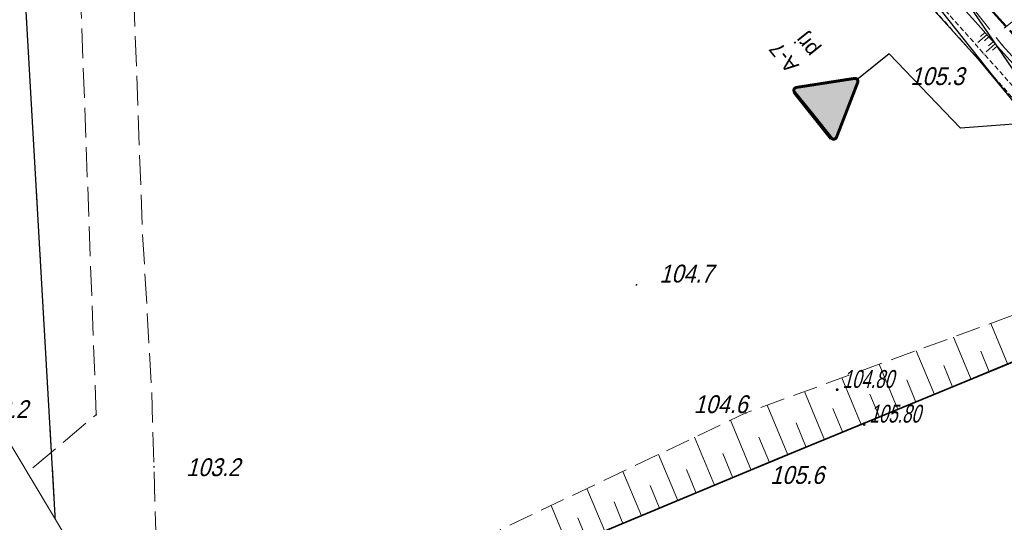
# Model space of a CAD drawing. Extents: x 6530721 to 6531385, y 5978377 to 5979143.
# Tile 36 of 146: x 6531007 to 6531057, y 5978636 to 5978661. Entities that reach past the tile are written whole.
import ezdxf

# ---------------------------------------------------------------- set-up
doc = ezdxf.new("R2010")
doc.units = 0
doc.set_wipeout_variables(frame=1)
for name, pattern in [('AB_rokocin 2014-08-13 AC2004$0$1.5_0.5', [2, 1.5, -0.5]), ('AB_rokocin 2014-08-13 AC2004$0$823-500', [1.75, 1.25, -0.5]), ('AB_rokocin 2014-08-13 AC2004$0$l217_500', [2, 1.5, -0.5]), ('AB_rokocin 2014-08-13 AC2004$0$l219_500', [0]), ('ACAD_ISO02W100', [15, 12, -3]), ('HIDDEN', [0.375, 0.25, -0.125])]:
    doc.linetypes.add(name, pattern=pattern)
for name, color, linetype, lineweight in [('A-T-OŚ-LR1-CUT', 7, 'Continuous', 15), ('AB-chodnik obrzeża', 30, 'Continuous', 40), ('AB-krawędzie', 7, 'ACAD_ISO02W100', 50), ('AB-pobocze', 191, 'Continuous', 20), ('AB-wymiarowa', 7, 'Continuous', 30), ('AB-wyp.zieleń', 71, 'Continuous', 18), ('AB-wyp.ścieżka', 31, 'Continuous', 15), ('AB_rokocin 2014-08-13 AC2004$0$!arkusz4', 7, 'Continuous', 18), ('AB_rokocin 2014-08-13 AC2004$0$217-Granica konturu klasyfikcyjnego', 7, 'Continuous', 18), ('AB_rokocin 2014-08-13 AC2004$0$219-Linia granicy', 7, 'Continuous', 18), ('AB_rokocin 2014-08-13 AC2004$0$820-Skarpa nieumocniona', 7, 'Continuous', 18), ('AB_rokocin 2014-08-13 AC2004$0$823-Szczyt skarpy nieumocninej', 7, 'Continuous', 18), ('AB_rokocin 2014-08-13 AC2004$0$824-Podnóże skarpy nieumocninej', 7, 'Continuous', 18), ('AB_rokocin 2014-08-13 AC2004$0$jezdnia (powierzchnia)', 7, 'Continuous', 18), ('AB_rokocin 2014-08-13 AC2004$0$kółeczka', 1, 'Continuous', 18), ('AB_rokocin 2014-08-13 AC2004$0$ogrodzenie trwałe (linia)', 7, 'Continuous', 18), ('AB_rokocin 2014-08-13 AC2004$0$punkt wysokościowy naturalny', 7, 'Continuous', 18), ('AB_rokocin 2014-08-13 AC2004$0$punkt wysokościowy naturalny-Atr2', 7, 'Continuous', 18), ('AB_rokocin 2014-08-13 AC2004$0$wysokosci_asfalt', 7, 'Continuous', 18), ('ARDPLAN-2D-LBAT', 7, 'Continuous', 18), ('ARDPLAN-2D-LR1', 7, 'HIDDEN', 18), ('ARDPLAN-2D-LR2', 7, 'HIDDEN', 18)]:
    doc.layers.add(name, color=color, linetype=linetype, lineweight=lineweight)
for name, color, linetype in [('gaPionowe', 7, 'Continuous'), ('zzz.ga.oz_pion_wypelnienie', 7, 'Continuous'), ('zzz.gaVSDodTekst', 7, 'Continuous'), ('zzz.gaVSDomyslna', 7, 'Continuous'), ('zzz.gaVSNazwa', 7, 'Continuous'), ('zzz.gaVSStan', 7, 'Continuous'), ('zzz.gaVSWielkość', 7, 'Continuous')]:
    doc.layers.add(name, color=color, linetype=linetype)
doc.styles.add('AB_rokocin 2014-08-13 AC2004$0$Standard', font='txt')
doc.styles.add('GA4-ATR-TEXT', font='arial.ttf', dxfattribs={"width": 0.9})
doc.styles.get("Standard").update_dxf_attribs({"font": 'simplex.shx', "width": 0.75, "height": 1.25})
doc.linetypes.add('AB_rokocin 2014-08-13 AC2004$0$902-500', pattern='A,3.75,0,[1,ksztalty.shx,S=0.5,R=0,X=0,Y=0],3.75', length=7.5)
doc.dimstyles.new('GA4-LEADER', dxfattribs={"dimtxt": 1, "dimasz": 1, "dimexe": 1, "dimexo": 1, "dimgap": 1, "dimtad": 1, "dimtxsty": 'Standard', "dimcen": 1, "dimadec": 0, "dimazin": 0, "dimtfac": 1, "dimtmove": 0, "dimatfit": 3, "dimfxl": 1, "dimarcsym": 0})

# ---------------------------------------------------------------- blocks, each defined once
blk = doc.blocks.new('Slope Pattern - Lines - Short')
for p, q in [((0, 25), (50, 25)), ((0, 0), (100, 0)), ((0, -25), (50, -25))]:
    blk.add_line(p, q)
blk.add_point((125, 0))
blk = doc.blocks.new('gaVScolumn0')
at = {"color": 0, "linetype": 'ByBlock', "lineweight": -2}
blk.add_line((0, 0), (0, 400), dxfattribs=at)
blk = doc.blocks.new('z.ga4.A-7_wyp_0')
at = {"color": 0, "linetype": 'ByBlock', "lineweight": -2}
blk.add_line((-356, 725), (356, 725), dxfattribs=at)
at = {"color": 0, "linetype": 'Continuous', "lineweight": 0, "const_width": 30}
blk.add_lwpolyline([(356, 710), (-356, 710, 0.563712), (-391, 653), (-34, 35, 0.563661), (33, 33), (390, 652, 0.577186), (356, 710)], format="xyb", close=True, dxfattribs=at)
at = {"color": 0, "linetype": 'ByBlock', "lineweight": -2}
blk.add_point((0, 0), dxfattribs=at)
blk = doc.blocks.new('z.ga4.A-7_wyp_1')
at = {"layer": 'zzz.ga.oz_pion_wypelnienie', "linetype": 'ByBlock', "lineweight": 0}
h = blk.add_hatch(color=0, dxfattribs=at)
edge = h.paths.add_edge_path()
edge.add_line((0, 695), (-356, 695))
edge.add_arc((-356, 671), 24, 90, 148.8209)
edge.add_arc((-356, 671), 24, 148.8209, 206.9944)
edge.add_line((-378, 660), (-20, 41))
edge.add_arc((-2, 51), 21.3, 210, 272.3962)
edge.add_arc((-2, 57), 27.3, 272.3962, 324.0339)
edge.add_line((20, 41), (378, 661))
edge.add_arc((360, 671), 21.4, 329.9973, 393.5398)
edge.add_arc((355, 668), 27.1, 33.5398, 87.0581)
edge.add_line((356, 695), (0, 695))
at = {"layer": 'zzz.ga.oz_pion_wypelnienie', "color": 0, "linetype": 'ByBlock', "lineweight": 0}
blk.add_lwpolyline([(0, 695), (-356, 695, 0.262443), (-377, 684, 0.259425), (-378, 660), (-20, 41, 0.279187), (-1, 30, 0.229204), (20, 41), (378, 661, 0.284586), (377, 683, 0.237857), (356, 695)], format="xyb", close=True, dxfattribs=at)
blk.add_point((0, 0), dxfattribs=at)
blk = doc.blocks.new('A-7-59125947589-vs')
at = {"layer": 'zzz.gaVSDomyslna', "color": 10, "lineweight": 0, "xscale": 0.8333333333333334, "yscale": 0.8333333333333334}
blk.add_blockref('z.ga4.A-7_wyp_0', (0, 0), dxfattribs=at)
at = {"layer": 'zzz.gaVSDomyslna', "color": 50, "lineweight": 0, "xscale": 0.8333333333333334, "yscale": 0.8333333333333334}
blk.add_blockref('z.ga4.A-7_wyp_1', (0, 0), dxfattribs=at)
at = {"layer": 'zzz.gaVSDodTekst', "style": 'GA4-ATR-TEXT', "flags": 1}
blk.add_attdef('AddText', (0, 0), '', height=1, dxfattribs=at)
at = {"layer": 'zzz.gaVSDomyslna', "style": 'GA4-ATR-TEXT', "flags": 1}
for tag in ['Width', 'Height', 'Position', 'Route']:
    blk.add_attdef(tag, (0, 0), '', height=1, dxfattribs=at)
at = {"layer": 'zzz.gaVSNazwa', "style": 'GA4-ATR-TEXT'}
blk.add_attdef('Name', (475, 377.259375), '', height=150, dxfattribs=at)
at = {"layer": 'zzz.gaVSStan', "style": 'GA4-ATR-TEXT'}
blk.add_attdef('State', (475, 122.259375), '', height=150, dxfattribs=at)
at = {"layer": 'zzz.gaVSWielkość', "style": 'GA4-ATR-TEXT', "flags": 1}
blk.add_attdef('Size', (0, 0), '', height=1, dxfattribs=at)
blk = doc.blocks.new('AB_rokocin 2014-08-13 AC2004$0$WSP')
at = {"layer": 'AB_rokocin 2014-08-13 AC2004$0$kółeczka', "color": 0, "linetype": 'Continuous'}
blk.add_circle((0, 0), 0.1, dxfattribs=at)
blk = doc.blocks.new('AB_rokocin 2014-08-13 AC2004$0$PW01')
at = {"linetype": 'Continuous', "lineweight": 13}
h = blk.add_hatch(color=0, dxfattribs=at)
edge = h.paths.add_edge_path()
edge.add_arc((0, 0), 0.045, 0, 360)
blk = doc.blocks.new('AB_rokocin 2014-08-13 AC2004')
at = {"layer": 'AB_rokocin 2014-08-13 AC2004$0$217-Granica konturu klasyfikcyjnego', "color": 3, "linetype": 'AB_rokocin 2014-08-13 AC2004$0$l217_500', "lineweight": 18, "flags": 128}
for points in [[(6531003.58, 5978724.41), (6531009.36, 5978624.14)], [(6531003.58, 5978724.41), (6531009.36, 5978624.14)], [(6531039.73, 5978683.94), (6531064.84, 5978647.14)], [(6531039.73, 5978683.94), (6531064.84, 5978647.14)], [(6531030.64, 5978632.96), (6531064.84, 5978647.14)]]:
    blk.add_lwpolyline(points, dxfattribs=at)
at = {"layer": 'AB_rokocin 2014-08-13 AC2004$0$219-Linia granicy', "color": 92, "linetype": 'AB_rokocin 2014-08-13 AC2004$0$l219_500', "lineweight": 30, "flags": 128}
for points in [[(6531064.84, 5978647.14), (6531003.58, 5978724.41)], [(6531009.36, 5978624.14), (6531003.58, 5978724.41)], [(6531009.36, 5978624.14), (6531003.58, 5978724.41)], [(6531064.84, 5978647.14), (6531039.73, 5978683.94)], [(6531064.84, 5978647.14), (6531039.73, 5978683.94)], [(6531064.84, 5978647.14), (6531009.36, 5978624.14)]]:
    blk.add_lwpolyline(points, dxfattribs=at)
at = {"layer": 'AB_rokocin 2014-08-13 AC2004$0$820-Skarpa nieumocniona', "color": 252, "linetype": 'Continuous', "lineweight": 18}
for p, q in [((6531057.04, 5978661.1), (6531056.55, 5978660.72)), ((6531056.73, 5978643.75), (6531055.88, 5978645.82)), ((6531054.88, 5978642.99), (6531054, 5978645.13)), ((6531053.03, 5978642.23), (6531052.12, 5978644.44)), ((6531055.8, 5978643.37), (6531055.37, 5978644.42)), ((6531051.18, 5978641.47), (6531050.24, 5978643.76)), ((6531053.95, 5978642.61), (6531053.51, 5978643.7)), ((6531049.33, 5978640.71), (6531048.36, 5978643.07)), ((6531052.1, 5978641.85), (6531051.64, 5978642.97)), ((6531047.48, 5978639.94), (6531046.48, 5978642.38)), ((6531050.26, 5978641.09), (6531049.78, 5978642.25)), ((6531045.63, 5978639.18), (6531044.6, 5978641.69)), ((6531048.41, 5978640.32), (6531047.91, 5978641.53)), ((6531043.78, 5978638.42), (6531042.74, 5978640.93)), ((6531046.56, 5978639.56), (6531046.05, 5978640.8)), ((6531041.94, 5978637.65), (6531040.93, 5978640.07)), ((6531044.71, 5978638.8), (6531044.18, 5978640.07)), ((6531040.09, 5978636.88), (6531039.12, 5978639.21)), ((6531042.86, 5978638.03), (6531042.35, 5978639.26)), ((6531038.25, 5978636.11), (6531037.31, 5978638.35)), ((6531041.02, 5978637.26), (6531040.52, 5978638.45)), ((6531039.17, 5978636.49), (6531038.69, 5978637.64)), ((6531036.4, 5978635.34), (6531035.5, 5978637.49)), ((6531034.55, 5978634.57), (6531033.69, 5978636.63)), ((6531037.32, 5978635.72), (6531036.87, 5978636.82)), ((6531035.48, 5978634.95), (6531035.04, 5978636.01))]:
    blk.add_line(p, q, dxfattribs=at)
at = {"layer": 'AB_rokocin 2014-08-13 AC2004$0$823-Szczyt skarpy nieumocninej', "color": 252, "linetype": 'AB_rokocin 2014-08-13 AC2004$0$823-500', "lineweight": 18, "flags": 128}
blk.add_lwpolyline([(6531015.6, 5978626.81), (6531020.4, 5978628.39), (6531026.78, 5978631.33), (6531045.09, 5978638.96), (6531062.58, 5978646.16), (6531063.38, 5978646.98)], dxfattribs=at)
at = {"layer": 'AB_rokocin 2014-08-13 AC2004$0$824-Podnóże skarpy nieumocninej', "color": 252, "linetype": 'AB_rokocin 2014-08-13 AC2004$0$823-500', "lineweight": 18, "flags": 128}
for points in [[(6531066.56, 5978649.2), (6531065.26, 5978649.96), (6531056.46, 5978659.86), (6531043.36, 5978676.18), (6531031.5, 5978693.5)], [(6531063.38, 5978646.98), (6531061.73, 5978647.96), (6531043.52, 5978641.3), (6531019.82, 5978630.04), (6531015.6, 5978626.81)]]:
    blk.add_lwpolyline(points, dxfattribs=at)
at = {"layer": 'AB_rokocin 2014-08-13 AC2004$0$jezdnia (powierzchnia)', "color": 252, "linetype": 'AB_rokocin 2014-08-13 AC2004$0$1.5_0.5', "lineweight": 18, "flags": 128}
for points in [[(6531010.74, 5978641.21), (6531009.86, 5978664.82)], [(6531012.57, 5978664.3), (6531013.07, 5978650.54), (6531013.54, 5978642.52), (6531013.78, 5978634.22), (6531014.58, 5978620.36), (6531014.75, 5978616.568)], [(6531004.48, 5978635.96), (6531010.74, 5978641.21)]]:
    blk.add_lwpolyline(points, dxfattribs=at)
at = {"layer": 'AB_rokocin 2014-08-13 AC2004$0$kółeczka', "color": 7, "linetype": 'ByBlock'}
for p in [(6531048.13, 5978642.474, 104.803), (6531048.13, 5978642.474, 104.803), (6531048.13, 5978642.474, 104.803), (6531049.484, 5978640.722, 105.801), (6531049.484, 5978640.722, 105.801), (6531049.484, 5978640.722, 105.801)]:
    blk.add_point(p, dxfattribs=at)
at = {"layer": 'AB_rokocin 2014-08-13 AC2004$0$kółeczka', "color": 1, "linetype": 'ByBlock'}
for p in [(6531048.13, 5978642.474, 104.803), (6531049.484, 5978640.722, 105.801)]:
    blk.add_point(p, dxfattribs=at)
at = {"layer": 'AB_rokocin 2014-08-13 AC2004$0$ogrodzenie trwałe (linia)', "color": 252, "linetype": 'AB_rokocin 2014-08-13 AC2004$0$902-500', "lineweight": 35, "flags": 128}
blk.add_lwpolyline([(6531062.58, 5978646.16), (6531045.09, 5978638.96), (6531026.78, 5978631.33)], dxfattribs=at)
at = {"layer": 'AB_rokocin 2014-08-13 AC2004$0$kółeczka', "color": 252, "linetype": 'Continuous', "xscale": 0.5, "yscale": 0.5, "zscale": 0.5}
for p in [(6531048.13, 5978642.474), (6531049.484, 5978640.722)]:
    blk.add_blockref('AB_rokocin 2014-08-13 AC2004$0$WSP', p, dxfattribs=at)
at = {"layer": 'AB_rokocin 2014-08-13 AC2004$0$punkt wysokościowy naturalny', "color": 7, "linetype": 'Continuous', "lineweight": 13}
for p in [(6531056.46, 5978659.86), (6531038, 5978647.76), (6531010.74, 5978641.21), (6531043.52, 5978641.3), (6531045.09, 5978638.96), (6531013.66, 5978638.58)]:
    blk.add_blockref('AB_rokocin 2014-08-13 AC2004$0$PW01', p, dxfattribs=at)
at = {"layer": 'AB_rokocin 2014-08-13 AC2004$0$punkt wysokościowy naturalny-Atr2', "color": 252, "linetype": 'ByBlock', "lineweight": 20, "style": 'AB_rokocin 2014-08-13 AC2004$0$Standard', "oblique": 15, "width": 0.9}
for s, p in [('105.3', (6531051.82, 5978657.84)), ('104.7', (6531039.16, 5978647.88)), ('104.6', (6531040.89, 5978641.29)), ('103.2', (6531004.58, 5978641.04)), ('103.2', (6531015.28, 5978638.11)), ('105.6', (6531044.75, 5978637.72))]:
    blk.add_text(s, height=0.9, dxfattribs=at).set_placement(p)
at = {"layer": 'AB_rokocin 2014-08-13 AC2004$0$wysokosci_asfalt', "color": 252, "linetype": 'ByBlock', "lineweight": 20, "style": 'AB_rokocin 2014-08-13 AC2004$0$Standard', "oblique": 15, "width": 0.7}
for s, p in [('104.80', (6531048.4, 5978642.564)), ('105.80', (6531049.754, 5978640.812))]:
    blk.add_text(s, height=0.9, dxfattribs=at).set_placement(p)
at = {"linetype": 'ByBlock'}
blk.add_wipeout([(6530875.993, 5978760.343), (6530918.965, 5978786.026), (6531046.134, 5978573.254), (6531003.162, 5978547.571)], dxfattribs=at).dxf.layer = 'AB_rokocin 2014-08-13 AC2004$0$!arkusz4'
at = {"layer": 'AB_rokocin 2014-08-13 AC2004$0$!arkusz4', "linetype": 'Continuous'}
blk.add_lwpolyline([(6530918.965, 5978786.026), (6531046.134, 5978573.254), (6531003.162, 5978547.571), (6530875.993, 5978760.343)], close=True, dxfattribs=at)

msp = doc.modelspace()

# ---------------------------------------------------------------- hatches: boundary and pattern name
at = {"layer": 'AB-wyp.zieleń'}
msp.add_hatch(color=256, dxfattribs=at).paths.add_polyline_path([(6531052.031, 5978679.092, 0.159344), (6531049.393, 5978680.735), (6531048.455, 5978680.966, 0.236779), (6531047.144, 5978680.667), (6531046.953, 5978680.51, 0.015105), (6531066.737, 5978657.909, 0.269365), (6531072.503, 5978656.154, -0.015555)])
at = {"layer": 'AB-wyp.ścieżka'}
msp.add_hatch(color=256, dxfattribs=at).paths.add_polyline_path([(6531070.956, 5978661.449, -0.016944), (6531049.087, 5978686.588), (6531046.384, 5978684.365), (6531046.103, 5978681.544, 0.000673), (6531046.953, 5978680.51), (6531047.144, 5978680.667, -0.236779), (6531048.455, 5978680.966), (6531049.393, 5978680.735, -0.159344), (6531052.031, 5978679.092, 0.015555), (6531072.503, 5978656.154, 0.206779), (6531076.324, 5978658.992), (6531078.056, 5978661.988), (6531077.306, 5978662.422), (6531075.91, 5978662.271), (6531075.748, 5978661.991, -0.50405)])

# ---------------------------------------------------------------- next in the draw order: block references
at = {"layer": 'AB-wymiarowa'}
msp.add_blockref('AB_rokocin 2014-08-13 AC2004', (0, 0), dxfattribs=at)

# ---------------------------------------------------------------- next in the draw order: linework, layer by layer
at = {"layer": 'AB-chodnik obrzeża'}
msp.add_arc((6531430.827, 5978996.577), 494.25, 219.96784, 223.53248, dxfattribs=at)
at = {"layer": 'AB-krawędzie', "ltscale": 0.1}
for points in [[(6531065.451, 5978651.238, -0.037665), (6531017.778, 5978709.961), (6531017.11, 5978710.924)], [(6531066.741, 5978657.904, -0.015108), (6531046.953, 5978680.51, -0.015058)]]:
    msp.add_lwpolyline(points, format="xyb", dxfattribs=at)
at = {"layer": 'AB-pobocze', "ltscale": 3}
msp.add_lwpolyline([(6531064.725, 5978650.552, -0.037665), (6531016.957, 5978709.391), (6531016.302, 5978710.335)], format="xyb", dxfattribs=at)
at = {"layer": 'ARDPLAN-2D-LBAT', "flags": 128}
msp.add_lwpolyline([(6531064.323, 5978648.683), (6531061.012, 5978652.352), (6531057.191, 5978656.789), (6531055.235, 5978659.144), (6531052.272, 5978662.469), (6531049.338, 5978665.819), (6531046.439, 5978669.199), (6531043.504, 5978672.3), (6531040.49, 5978675.609), (6531037.279, 5978679.49), (6531034.243, 5978683.464), (6531032.3, 5978685.952), (6531029.299, 5978690.119), (6531025.77, 5978694.439), (6531022.362, 5978698.854), (6531019.001, 5978703.306), (6531015.761, 5978707.846)], dxfattribs=at)
at = {"layer": 'ARDPLAN-2D-LR1', "flags": 128}
msp.add_lwpolyline([(6531064.476, 5978649.377), (6531052.578, 5978662.739), (6531049.648, 5978666.088), (6531037.783, 5978679.895)], dxfattribs=at)
at = {"layer": 'ARDPLAN-2D-LR2', "flags": 128}
msp.add_lwpolyline([(6531064.177, 5978649.111), (6531052.278, 5978662.474), (6531049.346, 5978665.826), (6531037.471, 5978679.644)], dxfattribs=at)

# ---------------------------------------------------------------- next in the draw order: block references
at = {"layer": 'A-T-OŚ-LR1-CUT'}
for p, xscale, yscale, rotation in [((6531055.679, 5978660.383), 0.005999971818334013, 0.005999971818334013, 221.8655633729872), ((6531056.094, 5978659.917), 0.006000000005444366, 0.006000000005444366, 221.9365848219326)]:
    msp.add_blockref('Slope Pattern - Lines - Short', p, dxfattribs=dict(at, xscale=xscale, yscale=yscale, rotation=rotation))
at = {"layer": 'gaPionowe', "xscale": 0.005, "yscale": 0.005, "zscale": 0.005, "rotation": 128.8383442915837}
msp.add_blockref('A-7-59125947589-vs', (6531049.2, 5978658.17), dxfattribs=at).add_auto_attribs({'Name': 'A-7', 'State': 'prj'})
msp.add_blockref('gaVScolumn0', (6531050.758, 5978659.424), dxfattribs=at)

# ---------------------------------------------------------------- next in the draw order: leaders
at = {"layer": 'gaPionowe'}
msp.add_leader([(6531070.278, 5978656.821), (6531054.349, 5978655.674), (6531050.758, 5978659.424)], dimstyle='GA4-LEADER', override={"dimasz": 0.3}, dxfattribs=at)

doc.saveas('drawing.dxf')
